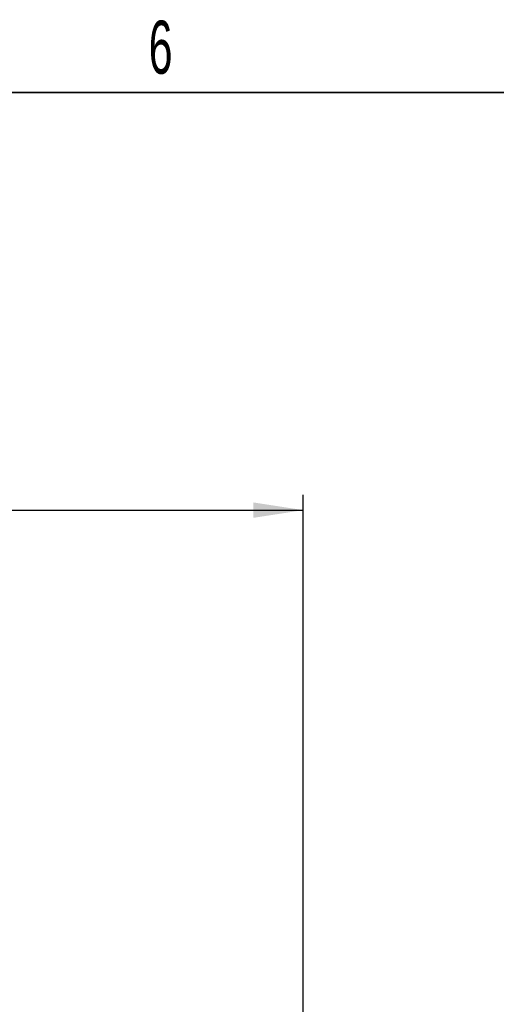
# Paper-space layout 'Blatt5' of a CAD drawing. Header units: millimetres. Extents: x 5 to 418, y 2 to 292.
# Tile 30 of 31: x 279 to 311, y 222 to 287. Entities that reach past the tile are written whole.
import ezdxf

# ---------------------------------------------------------------- set-up
doc = ezdxf.new("R2010")
doc.units = ezdxf.units.MM
doc.layers.add('SLD-0', color=7, linetype='Continuous')
doc.styles.add('SLDTEXTSTYLE0', font='TXT', dxfattribs={"width": 0.605})
doc.dimstyles.new('SLDDIMSTYLE6', dxfattribs={"dimtxt": 3.5, "dimasz": 3.302, "dimexe": 0, "dimexo": 0.0625, "dimgap": 0.875, "dimtad": 1, "dimlfac": 1.5, "dimrnd": 1e-09, "dimzin": 12, "dimdsep": 46, "dimtxsty": 'SLDTEXTSTYLE0', "dimsah": 1, "dimcen": 0.09, "dimadec": 0, "dimazin": 3, "dimtfac": 1, "dimtofl": 0, "dimtmove": 0, "dimatfit": 3, "dimfxl": 1, "dimfrac": 2, "dimtolj": 1, "dimtzin": 12, "dimarcsym": 0})

# ---------------------------------------------------------------- blocks, each defined once
blk = doc.blocks.new('_D_29')
at = {"layer": 'SLD-0'}
for p, q in [((149.356, 124.887), (149.356, 255.974)), ((298.023, 124.887), (298.023, 255.974)), ((149.356, 254.974), (298.023, 254.974))]:
    blk.add_line(p, q, dxfattribs=at)
for points in [[(149.356, 254.974), (152.658, 254.466), (152.658, 255.482)], [(298.023, 254.974), (294.721, 255.482), (294.721, 254.466)]]:
    blk.add_solid(points, dxfattribs=at)
at = {"layer": 'SLD-0', "insert": (219.679, 259.485), "char_height": 3.5, "attachment_point": 1, "style": 'SLDTEXTSTYLE0'}
blk.add_mtext('223', dxfattribs=at)

psp = doc.layouts.new('Blatt5')

# ---------------------------------------------------------------- linework, layer by layer
at = {"layer": 'SLD-0', "lineweight": 35}
psp.add_line((408, 282.5), (26, 282.5), dxfattribs=at)

# ---------------------------------------------------------------- texts
at = {"layer": 'SLD-0', "insert": (288.6027, 287.243), "char_height": 3.5, "attachment_point": 2, "style": 'SLDTEXTSTYLE0'}
psp.add_mtext('6', dxfattribs=at)

# ---------------------------------------------------------------- dimensions: what is measured, and where the dimension line sits
at = {"layer": 'SLD-0'}
dim = psp.add_linear_dim(base=(298.0228, 254.9736), p1=(149.3561, 124.8874), p2=(298.0228, 124.8874), dimstyle='SLDDIMSTYLE6', dxfattribs=at)
dim.commit()
dim.dimension.update_dxf_attribs({"geometry": '_D_29', "text_midpoint": (223.6894, 254.9736), "dimtype": 160})

doc.saveas('drawing.dxf')
